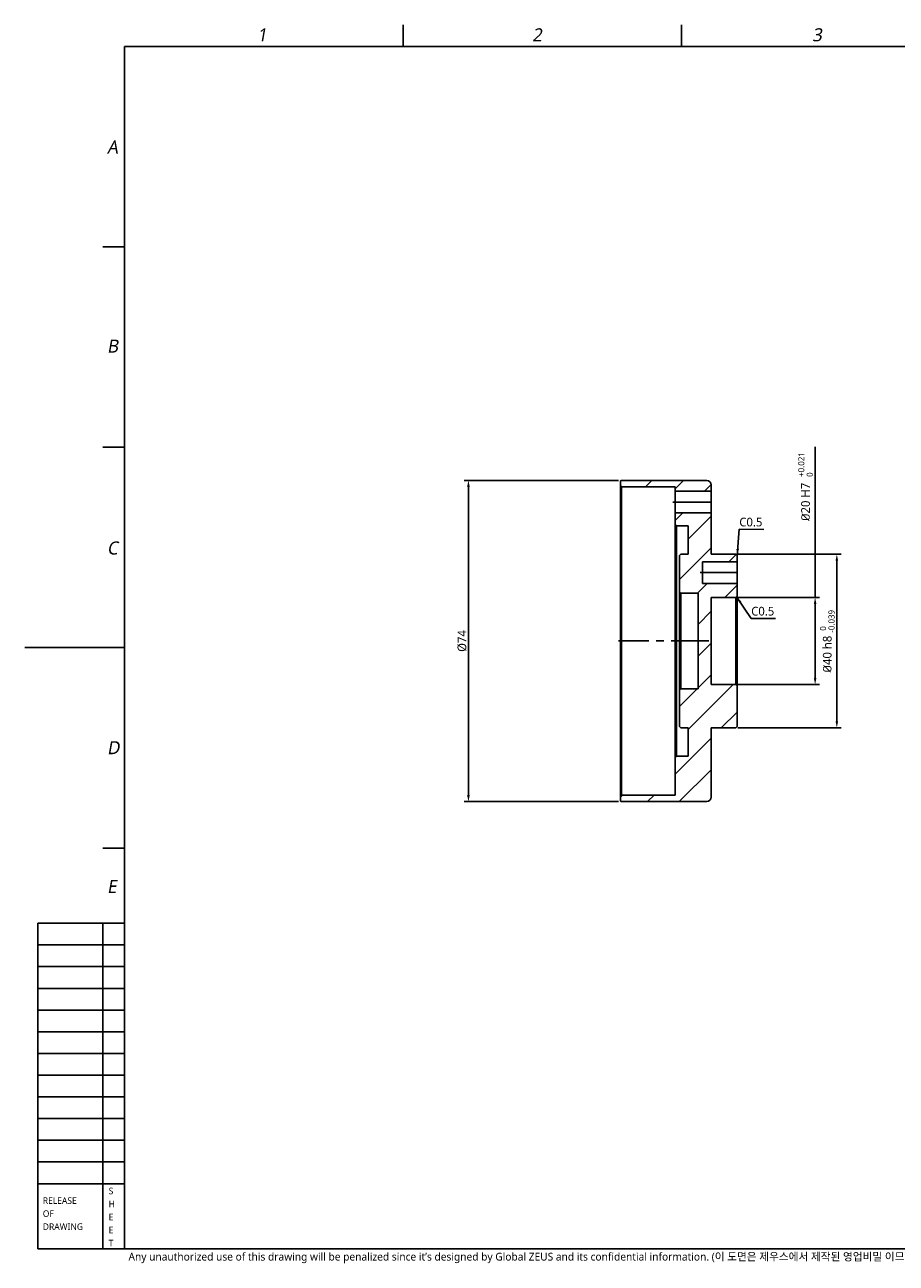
# Model space of a CAD drawing. Header units: millimetres. Extents: x 2 to 418, y 4 to 295.
# Tile 1 of 2: x 2 to 203, y 7 to 292. Entities that reach past the tile are written whole.
import ezdxf

# ---------------------------------------------------------------- set-up
doc = ezdxf.new("R2010")
doc.units = ezdxf.units.MM
doc.header["$LTSCALE"] = 23.1
doc.header["$PDMODE"] = 3
doc.header["$PDSIZE"] = 0.3125
doc.linetypes.add('CENTER', pattern=[0.6, 0.375, -0.075, 0.075, -0.075])
doc.linetypes.add('HIDDEN', pattern=[0.2, 0.1, -0.1])
doc.layers.get('0').update_dxf_attribs({"linetype": 'CONTINUOUS'})
doc.layers.get('Defpoints').update_dxf_attribs({"linetype": 'CONTINUOUS'})
doc.layers.add('DEFAULT_1', color=7, linetype='CENTER')
doc.layers.add('DEFAULT_2', color=2, linetype='HIDDEN')
doc.styles.get("Standard").update_dxf_attribs({"font": 'malgun.ttf'})
doc.styles.add('TEXTSTYLE_2', font='malgun.ttf')
doc.styles.add('TEXTSTYLE_4', font='malgun.ttf')
doc.dimstyles.new('DIMSTYLE_4', dxfattribs={"dimtxt": 2, "dimasz": 1.5, "dimexe": 1, "dimexo": 0.5, "dimgap": 0.5, "dimtad": 1, "dimdsep": 46, "dimtxsty": 'Standard', "dimblk": '_FILLED', "dimblk1": '_FILLED', "dimblk2": '_FILLED', "dimcen": 0.09, "dimclrt": 134, "dimazin": 2, "dimtp": 0.3, "dimtm": 0.3, "dimtfac": 1, "dimtofl": 0, "dimtmove": 0, "dimatfit": 3, "dimldrblk": '_FILLED', "dimfxl": 1, "dimtolj": 1, "dimarcsym": 0})
doc.dimstyles.new('DIMSTYLE_7', dxfattribs={"dimtxt": 2, "dimasz": 1.5, "dimexe": 1, "dimexo": 0.5, "dimgap": 0.5, "dimtad": 1, "dimdsep": 46, "dimtxsty": 'Standard', "dimblk": '_FILLED', "dimblk1": '_FILLED', "dimblk2": '_FILLED', "dimcen": 0.09, "dimclrt": 134, "dimazin": 2, "dimtol": 1, "dimtp": 0.021, "dimtfac": 0.6, "dimtofl": 0, "dimtmove": 0, "dimatfit": 3, "dimldrblk": '_FILLED', "dimfxl": 1, "dimtolj": 1, "dimarcsym": 0})
doc.dimstyles.get("Standard").update_dxf_attribs({"dimtxt": 2, "dimasz": 1.5, "dimexe": 1, "dimexo": 0.5, "dimtad": 1, "dimdsep": 46, "dimtxsty": 'Standard', "dimblk": '_FILLED', "dimblk1": '_FILLED', "dimblk2": '_FILLED', "dimcen": 0.09, "dimclrt": 134, "dimazin": 2, "dimtol": 1, "dimtp": 0.016, "dimtm": 0.016, "dimtfac": 1, "dimtofl": 0, "dimtmove": 0, "dimatfit": 3, "dimldrblk": '_FILLED', "dimfxl": 1, "dimtolj": 1, "dimarcsym": 0})

# ---------------------------------------------------------------- blocks, each defined once
blk = doc.blocks.new('_FILLED')
at = {"color": 0, "linetype": 'ByBlock'}
blk.add_solid([(0, 0), (-1, 0.2), (-1, -0.2)], dxfattribs=at)
blk = doc.blocks.new('*D7')
at = {"color": 0, "lineweight": -2, "transparency": 16777216}
for p, q in [((138.82, 187.03), (103.22, 187.03)), ((104.22, 185.53), (104.22, 114.53)), ((138.82, 113.03), (103.22, 113.03))]:
    blk.add_line(p, q, dxfattribs=at)
at = {"layer": 'Defpoints', "color": 0, "transparency": 16777216}
for p in [(139.32, 187.03), (104.22, 113.03), (139.32, 113.03)]:
    blk.add_point(p, dxfattribs=at)
at = {"color": 0, "lineweight": -2, "transparency": 16777216, "xscale": 1.5, "yscale": 1.5, "zscale": 1.5}
for p, rotation in [((104.22, 187.03), 90), ((104.22, 113.03), 270)]:
    blk.add_blockref('_FILLED', p, dxfattribs=dict(at, rotation=rotation))
at = {"color": 134, "transparency": 16777216, "insert": (101.72, 150.03), "char_height": 2, "attachment_point": 2, "rotation": 90}
blk.add_mtext('\\A1;%%c74', dxfattribs=at)
blk = doc.blocks.new('*D12')
at = {"color": 0, "lineweight": -2, "transparency": 16777216}
for p, q in [((166.32, 170.03), (190.1, 170.03)), ((189.1, 168.53), (189.1, 131.53)), ((166.32, 130.03), (190.1, 130.03))]:
    blk.add_line(p, q, dxfattribs=at)
at = {"layer": 'Defpoints', "color": 0, "transparency": 16777216}
for p in [(165.82, 170.03), (165.82, 130.03), (189.1, 130.03)]:
    blk.add_point(p, dxfattribs=at)
at = {"color": 0, "lineweight": -2, "transparency": 16777216, "xscale": 1.5, "yscale": 1.5, "zscale": 1.5}
for p, rotation in [((189.1, 170.03), 90), ((189.1, 130.03), 270)]:
    blk.add_blockref('_FILLED', p, dxfattribs=dict(at, rotation=rotation))
at = {"color": 134, "transparency": 16777216, "insert": (185.21, 149.97), "char_height": 2, "attachment_point": 2, "rotation": 90}
blk.add_mtext('\\A1;{\\fISOCPEUR|b0|i0|c0|p34;%%C}40 h8 {\\H0.7x;\\S 0^ -0.039;} ', dxfattribs=at)
blk = doc.blocks.new('*D13')
at = {"color": 0, "lineweight": -2, "transparency": 16777216}
for p, q in [((184.1, 160.03), (184.1, 194.78)), ((166.32, 160.03), (185.1, 160.03)), ((184.1, 141.53), (184.1, 158.53)), ((166.32, 140.03), (185.1, 140.03))]:
    blk.add_line(p, q, dxfattribs=at)
at = {"layer": 'Defpoints', "color": 0, "transparency": 16777216}
for p in [(165.82, 160.03), (184.1, 160.03), (165.82, 140.03)]:
    blk.add_point(p, dxfattribs=at)
at = {"color": 0, "lineweight": -2, "transparency": 16777216, "xscale": 1.5, "yscale": 1.5, "zscale": 1.5}
for p, rotation in [((184.1, 160.03), 90), ((184.1, 140.03), 270)]:
    blk.add_blockref('_FILLED', p, dxfattribs=dict(at, rotation=rotation))
at = {"color": 134, "transparency": 16777216, "insert": (180.2, 177.67), "char_height": 2, "attachment_point": 1, "rotation": 90}
blk.add_mtext('\\A1;{\\fISOCPEUR|b0|i0|c0|p34;%%C}20 H7  {\\H0.7x;\\S+0.021^ 0;}  ', dxfattribs=at)

msp = doc.modelspace()

# ---------------------------------------------------------------- hatches: boundary and pattern name
h = msp.add_hatch()
h.set_pattern_fill('XSEC0001', color=134, scale=5.16188, angle=45, style=0, pattern_type=0)
h.set_pattern_definition([(45, (-55.1403, 0), (-3.65, 3.65), [])])
edge = h.paths.add_edge_path()
edge.add_line((139.224, 113.128), (139.224, 114.228))
edge.add_line((139.524, 114.528), (139.224, 114.228))
edge.add_line((151.824, 114.528), (139.524, 114.528))
edge.add_line((151.824, 114.528), (151.824, 123.228))
edge.add_line((152.124, 123.528), (151.824, 123.228))
edge.add_line((154.824, 123.528), (152.124, 123.528))
edge.add_line((154.824, 123.528), (154.824, 130.028))
edge.add_line((154.824, 130.028), (153.124, 130.028))
edge.add_line((152.824, 130.328), (153.124, 130.028))
edge.add_line((152.824, 130.328), (152.824, 138.728))
edge.add_line((153.124, 139.028), (152.824, 138.728))
edge.add_line((157.124, 139.028), (153.124, 139.028))
edge.add_line((157.124, 139.028), (157.124, 161.028))
edge.add_line((157.124, 161.028), (153.124, 161.028))
edge.add_line((153.124, 161.028), (152.824, 161.328))
edge.add_line((152.824, 161.328), (152.824, 169.728))
edge.add_line((152.824, 169.728), (153.124, 170.028))
edge.add_line((154.824, 170.028), (153.124, 170.028))
edge.add_line((154.824, 170.028), (154.824, 176.528))
edge.add_line((154.824, 176.528), (152.124, 176.528))
edge.add_line((152.124, 176.528), (151.824, 176.828))
edge.add_line((151.824, 176.828), (151.824, 179.528))
edge.add_line((160.124, 179.528), (151.824, 179.528))
edge.add_line((160.124, 170.028), (160.124, 179.528))
edge.add_line((160.124, 170.028), (165.824, 170.028))
edge.add_line((166.124, 169.728), (165.824, 170.028))
edge.add_line((166.124, 168.278), (166.124, 169.728))
edge.add_line((166.124, 168.278), (158.124, 168.278))
edge.add_line((158.124, 168.278), (158.124, 163.278))
edge.add_line((166.124, 163.278), (158.124, 163.278))
edge.add_line((166.124, 160.328), (166.124, 163.278))
edge.add_line((165.824, 160.028), (166.124, 160.328))
edge.add_line((160.124, 160.028), (165.824, 160.028))
edge.add_line((160.124, 140.028), (160.124, 160.028))
edge.add_line((160.124, 140.028), (165.824, 140.028))
edge.add_line((165.824, 140.028), (166.124, 139.728))
edge.add_line((166.124, 130.328), (166.124, 139.728))
edge.add_line((166.124, 130.328), (165.824, 130.028))
edge.add_line((160.124, 130.028), (165.824, 130.028))
edge.add_line((160.124, 114.028), (160.124, 130.028))
edge.add_arc((159.124, 114.028), 1, 270, 360)
edge.add_line((139.324, 113.028), (159.124, 113.028))
edge.add_line((139.224, 113.128), (139.324, 113.028))
edge = h.paths.add_edge_path()
edge.add_line((139.224, 185.828), (139.224, 186.928))
edge.add_line((139.224, 186.928), (139.324, 187.028))
edge.add_line((139.324, 187.028), (159.124, 187.028))
edge.add_arc((159.124, 186.028), 1, 0, 90)
edge.add_line((160.124, 184.528), (160.124, 186.028))
edge.add_line((160.124, 184.528), (151.824, 184.528))
edge.add_line((151.824, 184.528), (151.824, 185.528))
edge.add_line((151.824, 185.528), (139.524, 185.528))
edge.add_line((139.524, 185.528), (139.224, 185.828))

# ---------------------------------------------------------------- linework, layer by layer
at = {"color": 134}
for p, q in [((89.167, 287), (89.167, 292)), ((153.333, 287), (153.333, 292)), ((25, 240.833), (20, 240.833)), ((25, 194.667), (20, 194.667)), ((104.224, 113.028), (135.723, 113.028)), ((20, 102.333), (25, 102.333)), ((5, 80), (25, 80)), ((5, 75), (25, 75)), ((5, 70), (25, 70)), ((5, 65), (25, 65)), ((5, 60), (25, 60)), ((5, 55), (25, 55)), ((5, 50), (25, 50)), ((5, 45), (25, 45)), ((5, 40), (25, 40)), ((5, 35), (25, 35)), ((5, 30), (25, 30))]:
    msp.add_line(p, q, dxfattribs=at)
at = {"color": 7}
for p, q in [((25, 287), (25, 10)), ((25, 287), (410, 287)), ((139.224, 186.928), (139.324, 187.028)), ((139.224, 113.128), (139.224, 186.928)), ((139.524, 185.528), (139.224, 185.828)), ((139.324, 187.028), (159.124, 187.028)), ((139.524, 114.528), (139.524, 185.528)), ((151.824, 185.528), (139.524, 185.528)), ((151.824, 114.528), (151.824, 185.528)), ((160.124, 170.028), (160.124, 186.028)), ((160.124, 184.528), (151.824, 184.528)), ((160.124, 179.528), (151.824, 179.528)), ((152.124, 176.528), (151.824, 176.828)), ((152.124, 123.528), (152.124, 176.528)), ((154.824, 176.528), (152.124, 176.528)), ((154.824, 170.028), (154.824, 176.528)), ((152.824, 169.728), (153.124, 170.028)), ((152.824, 130.328), (152.824, 169.728)), ((154.824, 170.028), (153.124, 170.028)), ((160.124, 170.028), (165.824, 170.028)), ((166.124, 169.728), (165.824, 170.028)), ((166.124, 130.328), (166.124, 169.728)), ((158.124, 168.278), (158.124, 163.278)), ((166.124, 168.278), (158.124, 168.278)), ((166.124, 163.278), (158.124, 163.278)), ((153.124, 161.028), (152.824, 161.328)), ((153.124, 139.028), (153.124, 161.028)), ((157.124, 161.028), (153.124, 161.028)), ((157.124, 139.028), (157.124, 161.028)), ((160.124, 140.028), (160.124, 160.028)), ((160.124, 160.028), (165.824, 160.028)), ((165.824, 160.028), (166.124, 160.328)), ((165.824, 160.028), (165.824, 140.028)), ((2, 148.5), (25, 148.5)), ((160.124, 140.028), (165.824, 140.028)), ((165.824, 140.028), (166.124, 139.728)), ((153.124, 139.028), (152.824, 138.728)), ((157.124, 139.028), (153.124, 139.028)), ((152.824, 130.328), (153.124, 130.028)), ((154.824, 130.028), (153.124, 130.028)), ((154.824, 123.528), (154.824, 130.028)), ((160.124, 130.028), (165.824, 130.028)), ((160.124, 114.028), (160.124, 130.028)), ((166.124, 130.328), (165.824, 130.028)), ((152.124, 123.528), (151.824, 123.228)), ((154.824, 123.528), (152.124, 123.528)), ((139.524, 114.528), (139.224, 114.228)), ((151.824, 114.528), (139.524, 114.528)), ((139.224, 113.128), (139.324, 113.028)), ((139.324, 113.028), (159.124, 113.028)), ((5, 10), (5, 85)), ((5, 85), (25, 85)), ((20, 10), (20, 85)), ((5, 25), (25, 25)), ((5, 10), (410, 10))]:
    msp.add_line(p, q, dxfattribs=at)
for centre, start, end in [((159.124, 186.028), 0, 90), ((159.124, 114.028), 270, 0)]:
    msp.add_arc(centre, 1, start, end, dxfattribs=at)
at = {"layer": 'DEFAULT_1', "color": 1}
for p, q in [((151.324, 182.028), (160.624, 182.028)), ((157.624, 165.778), (166.624, 165.778)), ((159.624, 150.028), (138.824, 150.028))]:
    msp.add_line(p, q, dxfattribs=at)

# ---------------------------------------------------------------- texts
at = {"color": 134, "attachment_point": 1, "line_spacing_factor": 0.9, "style": 'TEXTSTYLE_2'}
for s, insert, char_height, width in [('\\Q10.0;1', (55.53, 291.191), 3, 2.65748), ('\\Q10.0;2', (118.922, 291.191), 3, 2.65748), ('\\Q10.0;3', (183.422, 291.191), 3, 2.65748), ('\\Q10.0;A', (20.966, 265.335), 3, 3.23622), ('\\Q10.0;B', (20.966, 219.472), 3, 3.07087), ('\\Q10.0;C', (20.966, 172.955), 3, 3.28346), ('\\Q10.0;D', (20.966, 126.949), 3, 3.23622), ('\\Q10.0;E', (20.966, 94.97), 3, 2.83465), ('S', (21.327, 24.074), 1.5, 1.45276), ('RELEASE', (6.148, 21.854), 1.5, 10.11614), ('H', (21.327, 21.074), 1.5, 1.60039), ('OF', (6.148, 18.854), 1.5, 3.10039), ('E', (21.327, 18.074), 1.5, 1.41732), ('DRAWING', (6.148, 15.854), 1.5, 10.65945), ('E', (21.327, 15.074), 1.5, 1.41732), ('T', (21.327, 12.074), 1.5, 1.35236)]:
    msp.add_mtext(s, dxfattribs=dict(at, insert=insert, char_height=char_height, width=width))
at = {"color": 134, "char_height": 2, "width": 11.05926, "attachment_point": 1, "line_spacing_factor": 0.9}
for insert in [(166.629, 178.433), (169.364, 157.898)]:
    msp.add_mtext('C0.5', dxfattribs=dict(at, insert=insert))
at = {"layer": 'DEFAULT_2', "color": 2, "linetype": 'HIDDEN', "insert": (25.896, 9.087), "char_height": 1.8, "width": 247.32667, "attachment_point": 1, "line_spacing_factor": 0.9, "style": 'TEXTSTYLE_4'}
msp.add_mtext('Any unauthorized use of this drawing will be penalized since it’s designed by Global ZEUS and its confidential information. (이 도면은 제우스에서 제작된 영업비밀 이므로 무단 사용 시 법적인 처벌을 받을 수 있습니다.)', dxfattribs=at)

# ---------------------------------------------------------------- dimensions: what is measured, and where the dimension line sits
at = {"color": 134}
dim = msp.add_linear_dim(base=(184.101, 160.028), p1=(165.824, 140.028), p2=(165.824, 160.028), angle=90, text='{\\fISOCPEUR|b0|i0|c0|p34;%%C}20 H7  {\\H0.7x;\\S+0.021^ 0;}  ', dimstyle='DIMSTYLE_7', override={"dimpost": '<>H7'}, dxfattribs=at)
dim.commit()
dim.dimension.update_dxf_attribs({"geometry": '*D13', "text_midpoint": (184.101, 185.977), "dimtype": 160})
for base, p1, p2, text, picture, middle in [((104.224, 113.028), (139.324, 187.028), (139.324, 113.028), '%%c<>', '*D7', (104.224, 150.028)), ((189.101, 130.028), (165.824, 170.028), (165.824, 130.028), '{\\fISOCPEUR|b0|i0|c0|p34;%%C}<> h8 {\\H0.7x;\\S 0^ -0.039;} ', '*D12', (189.101, 149.971))]:
    dim = msp.add_linear_dim(base=base, p1=p1, p2=p2, angle=270, text=text, dimstyle='DIMSTYLE_4', dxfattribs=at)
    dim.commit()
    dim.dimension.update_dxf_attribs({"geometry": picture, "text_midpoint": middle, "dimtype": 160})

# ---------------------------------------------------------------- leaders
at = {"color": 134, "annotation_type": 0, "has_hookline": 1, "hookline_direction": 0, "text_width": 5.11}
for points in [[(166.124, 169.728), (166.629, 175.766), (172.268, 175.712)], [(166.018, 160.223), (169.364, 155.231), (175.003, 155.204)]]:
    msp.add_leader(points, dimstyle='Standard', override={"dimtad": 0}, dxfattribs=at)

doc.saveas('drawing.dxf')
